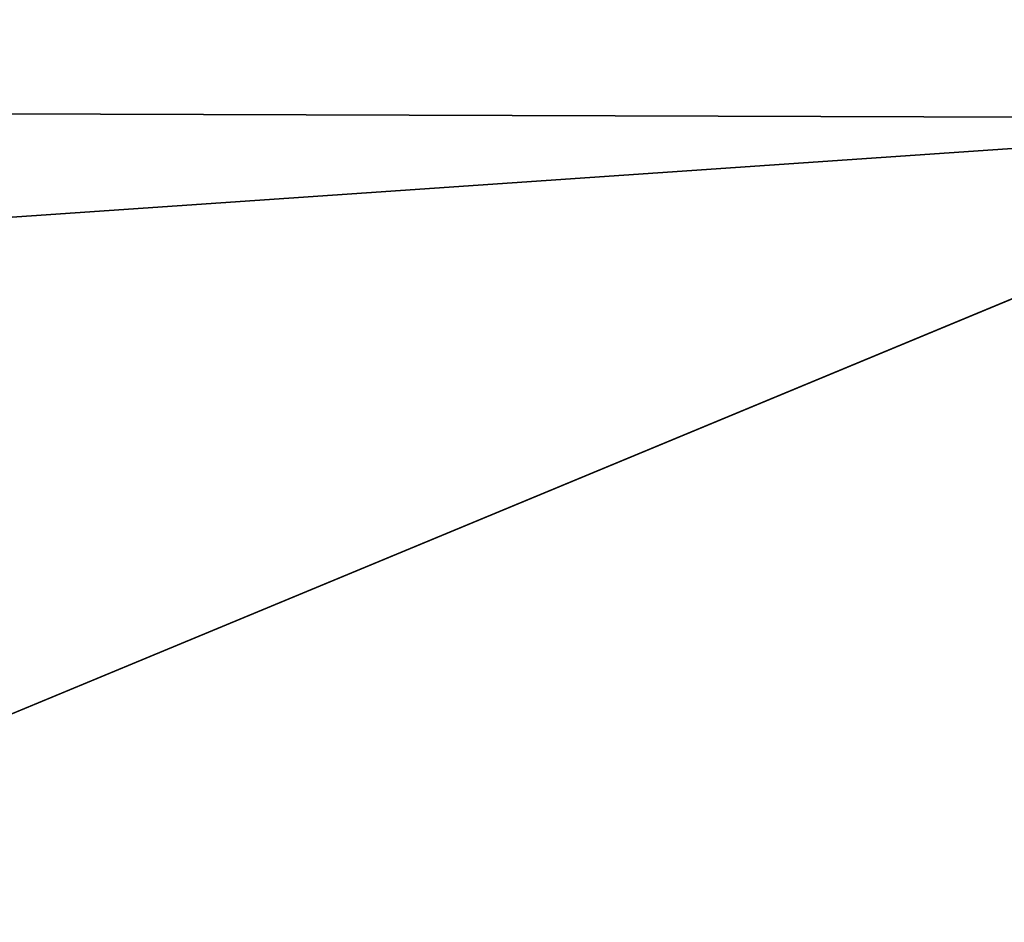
# Model space of a CAD drawing. Extents: x -5 to 2276, y 0 to 2500.
# Tile 234 of 256: x 865.691 to 866.579, y 501.181 to 501.995. Entities that reach past the tile are written whole.
import ezdxf

# ---------------------------------------------------------------- set-up
doc = ezdxf.new("R2010")
doc.units = 0
doc.header["$LTSCALE"] = 25.4
doc.layers.get('0').update_dxf_attribs({"linetype": 'CONTINUOUS'})
for name, color, linetype in [('IFCBUILDING', 32, 'CONTINUOUS'), ('IFCBUILDINGSTOREY', 34, 'CONTINUOUS'), ('IFCSITE', 32, 'CONTINUOUS'), ('IFCSLAB', 22, 'CONTINUOUS'), ('IFCWALL', 190, 'CONTINUOUS')]:
    doc.layers.add(name, color=color, linetype=linetype)

# ---------------------------------------------------------------- blocks, each defined once
blk = doc.blocks.new('GRUPUJ_1')
at = {"layer": 'IFCWALL'}
mesh = blk.add_polyface(dxfattribs=at)
corners = [(0, 0, 2300), (25, 25, 2300), (0, 2276.05, 2300), (175, 0, 2300), (25, 2251.05, 2300), (175, 25, 2300), (2500, 2151.05, 2300), (2475, 2251.05, 2300), (2475, 2151.05, 2300), (2500, 2276.05, 2300), (1245.07, 2251.05, 2300)]
mesh.append_faces([[corners[k] for k in face] for face in [(1, 3, 5), (6, 7, 8)]], dxfattribs={"vtx0": -1})
mesh.append_faces([[corners[k] for k in face] for face in [(0, 1, 2), (9, 7, 6)]], dxfattribs={"vtx0": -1, "vtx1": -1})
mesh.append_faces([[corners[k] for k in face] for face in [(1, 0, 3), (2, 1, 4), (4, 9, 2), (9, 4, 10), (9, 10, 7)]], dxfattribs={"vtx0": -1, "vtx2": -1})
mesh = blk.add_polyface(dxfattribs=at)
corners = [(2500, 0, 800), (175, 25, 800), (175, 0, 800), (2475, 25, 800), (2475, 2151.05, 800), (2500, 2151.05, 800)]
mesh.append_faces([[corners[k] for k in face] for face in [(0, 1, 2), (4, 0, 5)]], dxfattribs={"vtx0": -1})
mesh.append_faces([[corners[k] for k in face] for face in [(1, 0, 3), (3, 0, 4)]], dxfattribs={"vtx0": -1, "vtx1": -1})
blk = doc.blocks.new('GRUPUJ_7')
at = {"layer": 'IFCWALL'}
mesh = blk.add_polyface(dxfattribs=at)
corners = [(0, 0, 1500), (125, 100, 1500), (125, 2151.05, 1500), (150, 0, 1500), (150, 100, 1500), (2450, 2126.05, 1500), (2375, 2151.05, 1500), (2375, 2126.05, 1500), (0, 2226.05, 1500), (1220.07, 2226.05, 1500), (1220.07, 2151.05, 1500), (2450, 2226.05, 1500)]
mesh.append_faces([[corners[k] for k in face] for face in [(1, 3, 4), (5, 6, 7)]], dxfattribs={"vtx0": -1})
mesh.append_faces([[corners[k] for k in face] for face in [(8, 2, 9), (9, 6, 11), (11, 6, 5)]], dxfattribs={"vtx0": -1, "vtx1": -1})
mesh.append_faces([[corners[k] for k in face] for face in [(0, 1, 2), (1, 0, 3), (2, 8, 0), (9, 2, 10), (9, 10, 6)]], dxfattribs={"vtx0": -1, "vtx2": -1})
mesh = blk.add_polyface(dxfattribs=at)
corners = [(2450, 0), (150, 100), (150, 0), (2375, 100), (2375, 2126.05), (2450, 2126.05)]
mesh.append_faces([[corners[k] for k in face] for face in [(0, 1, 2), (4, 0, 5)]], dxfattribs={"vtx0": -1})
mesh.append_faces([[corners[k] for k in face] for face in [(1, 0, 3), (3, 0, 4)]], dxfattribs={"vtx0": -1, "vtx1": -1})
blk = doc.blocks.new('GRUPUJ_9')
at = {"layer": 'IFCWALL'}
mesh = blk.add_polyface(dxfattribs=at)
corners = [(0, 2051.05, 1500), (25, 2026.05, 1500), (1095.07, 2051.05, 1500), (0, 0, 1500), (25, 0, 1500), (2250, 2026.05, 1500), (2250, 2051.05, 1500)]
mesh.append_faces([[corners[k] for k in face] for face in [(1, 3, 4), (2, 5, 6)]], dxfattribs={"vtx0": -1})
mesh.append_faces([[corners[k] for k in face] for face in [(0, 1, 2)]], dxfattribs={"vtx0": -1, "vtx1": -1})
mesh.append_faces([[corners[k] for k in face] for face in [(1, 0, 3), (2, 1, 5)]], dxfattribs={"vtx0": -1, "vtx2": -1})
mesh = blk.add_polyface(dxfattribs=at)
corners = [(2250, 0), (25, 25), (25, 0), (2225, 25), (2225, 2026.05), (2250, 2026.05)]
mesh.append_faces([[corners[k] for k in face] for face in [(0, 1, 2), (4, 0, 5)]], dxfattribs={"vtx0": -1})
mesh.append_faces([[corners[k] for k in face] for face in [(1, 0, 3), (3, 0, 4)]], dxfattribs={"vtx0": -1, "vtx1": -1})
blk = doc.blocks.new('_CIANY')
at = {"layer": 'IFCWALL'}
for name, p in [('GRUPUJ_1', (0, 0)), ('GRUPUJ_7', (25, 25, 800)), ('GRUPUJ_9', (150, 125, 800))]:
    blk.add_blockref(name, p, dxfattribs=at)
mesh = blk.add_polyface(dxfattribs=at)
corners = [(0, 2276.05), (175, 2151.05), (175, 891.05), (1245.07, 2276.05), (175, 1251.05), (875, 2151.05), (1245.07, 2151.05), (1295.07, 2276.05), (1295.07, 2151.05), (2195.07, 2276.05), (1575, 2151.05), (2195.07, 2151.05), (2245.07, 2276.05), (2245.07, 2151.05), (2500, 2276.05), (2375, 2151.05), (2375, 651.05), (2375, 150), (0, 0), (175, 150), (2500, 0)]
mesh.append_faces([[corners[k] for k in face] for face in [(2, 1, 4)]], dxfattribs={"vtx0": -1})
mesh.append_faces([[corners[k] for k in face] for face in [(1, 3, 5), (5, 3, 6), (6, 7, 8), (8, 9, 10), (10, 9, 11), (11, 12, 13), (13, 14, 15), (15, 14, 16), (16, 14, 17), (18, 19, 20), (19, 0, 2), (20, 17, 14)]], dxfattribs={"vtx0": -1, "vtx1": -1})
mesh.append_faces([[corners[k] for k in face] for face in [(0, 1, 2)]], dxfattribs={"vtx0": -1, "vtx1": -1, "vtx2": -1})
mesh.append_faces([[corners[k] for k in face] for face in [(1, 0, 3), (6, 3, 7), (8, 7, 9), (11, 9, 12), (13, 12, 14), (19, 18, 0), (20, 19, 17)]], dxfattribs={"vtx0": -1, "vtx2": -1})
blk = doc.blocks.new('POD_OGA')
at = {"layer": 'IFCSLAB'}
mesh = blk.add_polyface(dxfattribs=at)
corners = [(1400, 2001.05), (1120.07, 1996.05), (1120.07, 2001.05), (0, 2001.05), (1400, 1101.05), (0, 1101.05), (1070.07, 1996.05), (1070.07, 2001.05)]
mesh.append_faces([[corners[k] for k in face] for face in [(0, 1, 2), (3, 4, 5), (6, 3, 7)]], dxfattribs={"vtx0": -1})
mesh.append_faces([[corners[k] for k in face] for face in [(4, 1, 0)]], dxfattribs={"vtx0": -1, "vtx1": -1})
mesh.append_faces([[corners[k] for k in face] for face in [(4, 3, 6)]], dxfattribs={"vtx0": -1, "vtx1": -1, "vtx2": -1})
mesh.append_faces([[corners[k] for k in face] for face in [(4, 6, 1)]], dxfattribs={"vtx0": -1, "vtx2": -1})
blk = doc.blocks.new('700-_MINIMALNA_D')
for points in [[(566.6513, 414.1267, 0), (570.8308, 404.1975, 0), (573.3384, 392.7132, 0), (574.1743, 379.674, 0), (574.1743, 379.674, 0), (573.3384, 366.5979, 0), (570.8308, 355.1014, 0), (566.6513, 345.1844, 0), (560.8001, 336.8471, 0), (553.5598, 330.2429, 0), (545.2133, 325.5257, 0), (535.7604, 322.6954, 0), (525.2011, 321.7519, 0), (514.3561, 322.7261, 0), (504.7342, 325.6486, 0), (496.3354, 330.5195, 0), (489.1596, 337.3388, 0), (483.416, 345.8298, 0), (479.3134, 355.716, 0), (476.8518, 366.9974, 0), (476.0313, 379.674, 0), (476.8764, 392.6733, 0), (479.4117, 404.136, 0), (483.6372, 414.0622, 0)], [(566.6513, 414.1267, 2), (570.8308, 404.1975, 2), (573.3384, 392.7132, 2), (574.1743, 379.674, 2), (574.1743, 379.674, 2), (573.3384, 366.5979, 2), (570.8308, 355.1014, 2), (566.6513, 345.1844, 2), (560.8001, 336.8471, 2), (553.5598, 330.2429, 2), (545.2133, 325.5257, 2), (535.7604, 322.6954, 2), (525.2011, 321.7519, 2), (514.3561, 322.7261, 2), (504.7342, 325.6486, 2), (496.3354, 330.5195, 2), (489.1596, 337.3388, 2), (483.416, 345.8298, 2), (479.3134, 355.716, 2), (476.8518, 366.9974, 2), (476.0313, 379.674, 2), (476.8764, 392.6733, 2), (479.4117, 404.136, 2), (483.6372, 414.0622, 2)], [(566.6513, 414.1267, 0), (570.8308, 404.1975, 0), (573.3384, 392.7132, 0), (574.1743, 379.674, 0), (574.1743, 379.674, 0), (573.3384, 366.5979, 0), (570.8308, 355.1014, 0), (566.6513, 345.1844, 0), (560.8001, 336.8471, 0), (553.5598, 330.2429, 0), (545.2133, 325.5257, 0), (535.7604, 322.6954, 0), (525.2011, 321.7519, 0), (514.3561, 322.7261, 0), (504.7342, 325.6486, 0), (496.3354, 330.5195, 0), (489.1596, 337.3388, 0), (483.416, 345.8298, 0), (479.3134, 355.716, 0), (476.8518, 366.9974, 0), (476.0313, 379.674, 0), (476.8764, 392.6733, 0), (479.4117, 404.136, 0), (483.6372, 414.0622, 0)], [(566.6513, 414.1267, 2), (570.8308, 404.1975, 2), (573.3384, 392.7132, 2), (574.1743, 379.674, 2), (574.1743, 379.674, 2), (573.3384, 366.5979, 2), (570.8308, 355.1014, 2), (566.6513, 345.1844, 2), (560.8001, 336.8471, 2), (553.5598, 330.2429, 2), (545.2133, 325.5257, 2), (535.7604, 322.6954, 2), (525.2011, 321.7519, 2), (514.3561, 322.7261, 2), (504.7342, 325.6486, 2), (496.3354, 330.5195, 2), (489.1596, 337.3388, 2), (483.416, 345.8298, 2), (479.3134, 355.716, 2), (476.8518, 366.9974, 2), (476.0313, 379.674, 2), (476.8764, 392.6733, 2), (479.4117, 404.136, 2), (483.6372, 414.0622, 2)], [(566.6513, 414.1267, 0), (570.8308, 404.1975, 0), (573.3384, 392.7132, 0), (574.1743, 379.674, 0), (574.1743, 379.674, 0), (573.3384, 366.5979, 0), (570.8308, 355.1014, 0), (566.6513, 345.1844, 0), (560.8001, 336.8471, 0), (553.5598, 330.2429, 0), (545.2133, 325.5257, 0), (535.7604, 322.6954, 0), (525.2011, 321.7519, 0), (514.3561, 322.7261, 0), (504.7342, 325.6486, 0), (496.3354, 330.5195, 0), (489.1596, 337.3388, 0), (483.416, 345.8298, 0), (479.3134, 355.716, 0), (476.8518, 366.9974, 0), (476.0313, 379.674, 0), (476.8764, 392.6733, 0), (479.4117, 404.136, 0), (483.6372, 414.0622, 0)], [(566.6513, 414.1267, 2), (570.8308, 404.1975, 2), (573.3384, 392.7132, 2), (574.1743, 379.674, 2), (574.1743, 379.674, 2), (573.3384, 366.5979, 2), (570.8308, 355.1014, 2), (566.6513, 345.1844, 2), (560.8001, 336.8471, 2), (553.5598, 330.2429, 2), (545.2133, 325.5257, 2), (535.7604, 322.6954, 2), (525.2011, 321.7519, 2), (514.3561, 322.7261, 2), (504.7342, 325.6486, 2), (496.3354, 330.5195, 2), (489.1596, 337.3388, 2), (483.416, 345.8298, 2), (479.3134, 355.716, 2), (476.8518, 366.9974, 2), (476.0313, 379.674, 2), (476.8764, 392.6733, 2), (479.4117, 404.136, 2), (483.6372, 414.0622, 2)], [(566.6513, 414.1267, 0), (570.8308, 404.1975, 0), (573.3384, 392.7132, 0), (574.1743, 379.674, 0), (574.1743, 379.674, 0), (573.3384, 366.5979, 0), (570.8308, 355.1014, 0), (566.6513, 345.1844, 0), (560.8001, 336.8471, 0), (553.5598, 330.2429, 0), (545.2133, 325.5257, 0), (535.7604, 322.6954, 0), (525.2011, 321.7519, 0), (514.3561, 322.7261, 0), (504.7342, 325.6486, 0), (496.3354, 330.5195, 0), (489.1596, 337.3388, 0), (483.416, 345.8298, 0), (479.3134, 355.716, 0), (476.8518, 366.9974, 0), (476.0313, 379.674, 0), (476.8764, 392.6733, 0), (479.4117, 404.136, 0), (483.6372, 414.0622, 0)], [(566.6513, 414.1267, 2), (570.8308, 404.1975, 2), (573.3384, 392.7132, 2), (574.1743, 379.674, 2), (574.1743, 379.674, 2), (573.3384, 366.5979, 2), (570.8308, 355.1014, 2), (566.6513, 345.1844, 2), (560.8001, 336.8471, 2), (553.5598, 330.2429, 2), (545.2133, 325.5257, 2), (535.7604, 322.6954, 2), (525.2011, 321.7519, 2), (514.3561, 322.7261, 2), (504.7342, 325.6486, 2), (496.3354, 330.5195, 2), (489.1596, 337.3388, 2), (483.416, 345.8298, 2), (479.3134, 355.716, 2), (476.8518, 366.9974, 2), (476.0313, 379.674, 2), (476.8764, 392.6733, 2), (479.4117, 404.136, 2), (483.6372, 414.0622, 2)], [(566.6513, 414.1267, 0), (570.8308, 404.1975, 0), (573.3384, 392.7132, 0), (574.1743, 379.674, 0), (574.1743, 379.674, 0), (573.3384, 366.5979, 0), (570.8308, 355.1014, 0), (566.6513, 345.1844, 0), (560.8001, 336.8471, 0), (553.5598, 330.2429, 0), (545.2133, 325.5257, 0), (535.7604, 322.6954, 0), (525.2011, 321.7519, 0), (514.3561, 322.7261, 0), (504.7342, 325.6486, 0), (496.3354, 330.5195, 0), (489.1596, 337.3388, 0), (483.416, 345.8298, 0), (479.3134, 355.716, 0), (476.8518, 366.9974, 0), (476.0313, 379.674, 0), (476.8764, 392.6733, 0), (479.4117, 404.136, 0), (483.6372, 414.0622, 0)], [(566.6513, 414.1267, 2), (570.8308, 404.1975, 2), (573.3384, 392.7132, 2), (574.1743, 379.674, 2), (574.1743, 379.674, 2), (573.3384, 366.5979, 2), (570.8308, 355.1014, 2), (566.6513, 345.1844, 2), (560.8001, 336.8471, 2), (553.5598, 330.2429, 2), (545.2133, 325.5257, 2), (535.7604, 322.6954, 2), (525.2011, 321.7519, 2), (514.3561, 322.7261, 2), (504.7342, 325.6486, 2), (496.3354, 330.5195, 2), (489.1596, 337.3388, 2), (483.416, 345.8298, 2), (479.3134, 355.716, 2), (476.8518, 366.9974, 2), (476.0313, 379.674, 2), (476.8764, 392.6733, 2), (479.4117, 404.136, 2), (483.6372, 414.0622, 2)], [(566.6513, 414.1267, 0), (570.8308, 404.1975, 0), (573.3384, 392.7132, 0), (574.1743, 379.674, 0), (574.1743, 379.674, 0), (573.3384, 366.5979, 0), (570.8308, 355.1014, 0), (566.6513, 345.1844, 0), (560.8001, 336.8471, 0), (553.5598, 330.2429, 0), (545.2133, 325.5257, 0), (535.7604, 322.6954, 0), (525.2011, 321.7519, 0), (514.3561, 322.7261, 0), (504.7342, 325.6486, 0), (496.3354, 330.5195, 0), (489.1596, 337.3388, 0), (483.416, 345.8298, 0), (479.3134, 355.716, 0), (476.8518, 366.9974, 0), (476.0313, 379.674, 0), (476.8764, 392.6733, 0), (479.4117, 404.136, 0), (483.6372, 414.0622, 0)], [(566.6513, 414.1267, 2), (570.8308, 404.1975, 2), (573.3384, 392.7132, 2), (574.1743, 379.674, 2), (574.1743, 379.674, 2), (573.3384, 366.5979, 2), (570.8308, 355.1014, 2), (566.6513, 345.1844, 2), (560.8001, 336.8471, 2), (553.5598, 330.2429, 2), (545.2133, 325.5257, 2), (535.7604, 322.6954, 2), (525.2011, 321.7519, 2), (514.3561, 322.7261, 2), (504.7342, 325.6486, 2), (496.3354, 330.5195, 2), (489.1596, 337.3388, 2), (483.416, 345.8298, 2), (479.3134, 355.716, 2), (476.8518, 366.9974, 2), (476.0313, 379.674, 2), (476.8764, 392.6733, 2), (479.4117, 404.136, 2), (483.6372, 414.0622, 2)], [(566.6513, 414.1267, 0), (570.8308, 404.1975, 0), (573.3384, 392.7132, 0), (574.1743, 379.674, 0), (574.1743, 379.674, 0), (573.3384, 366.5979, 0), (570.8308, 355.1014, 0), (566.6513, 345.1844, 0), (560.8001, 336.8471, 0), (553.5598, 330.2429, 0), (545.2133, 325.5257, 0), (535.7604, 322.6954, 0), (525.2011, 321.7519, 0), (514.3561, 322.7261, 0), (504.7342, 325.6486, 0), (496.3354, 330.5195, 0), (489.1596, 337.3388, 0), (483.416, 345.8298, 0), (479.3134, 355.716, 0), (476.8518, 366.9974, 0), (476.0313, 379.674, 0), (476.8764, 392.6733, 0), (479.4117, 404.136, 0), (483.6372, 414.0622, 0)], [(566.6513, 414.1267, 2), (570.8308, 404.1975, 2), (573.3384, 392.7132, 2), (574.1743, 379.674, 2), (574.1743, 379.674, 2), (573.3384, 366.5979, 2), (570.8308, 355.1014, 2), (566.6513, 345.1844, 2), (560.8001, 336.8471, 2), (553.5598, 330.2429, 2), (545.2133, 325.5257, 2), (535.7604, 322.6954, 2), (525.2011, 321.7519, 2), (514.3561, 322.7261, 2), (504.7342, 325.6486, 2), (496.3354, 330.5195, 2), (489.1596, 337.3388, 2), (483.416, 345.8298, 2), (479.3134, 355.716, 2), (476.8518, 366.9974, 2), (476.0313, 379.674, 2), (476.8764, 392.6733, 2), (479.4117, 404.136, 2), (483.6372, 414.0622, 2)], [(566.6513, 414.1267, 0), (570.8308, 404.1975, 0), (573.3384, 392.7132, 0), (574.1743, 379.674, 0), (574.1743, 379.674, 0), (573.3384, 366.5979, 0), (570.8308, 355.1014, 0), (566.6513, 345.1844, 0), (560.8001, 336.8471, 0), (553.5598, 330.2429, 0), (545.2133, 325.5257, 0), (535.7604, 322.6954, 0), (525.2011, 321.7519, 0), (514.3561, 322.7261, 0), (504.7342, 325.6486, 0), (496.3354, 330.5195, 0), (489.1596, 337.3388, 0), (483.416, 345.8298, 0), (479.3134, 355.716, 0), (476.8518, 366.9974, 0), (476.0313, 379.674, 0), (476.8764, 392.6733, 0), (479.4117, 404.136, 0), (483.6372, 414.0622, 0)], [(566.6513, 414.1267, 2), (570.8308, 404.1975, 2), (573.3384, 392.7132, 2), (574.1743, 379.674, 2), (574.1743, 379.674, 2), (573.3384, 366.5979, 2), (570.8308, 355.1014, 2), (566.6513, 345.1844, 2), (560.8001, 336.8471, 2), (553.5598, 330.2429, 2), (545.2133, 325.5257, 2), (535.7604, 322.6954, 2), (525.2011, 321.7519, 2), (514.3561, 322.7261, 2), (504.7342, 325.6486, 2), (496.3354, 330.5195, 2), (489.1596, 337.3388, 2), (483.416, 345.8298, 2), (479.3134, 355.716, 2), (476.8518, 366.9974, 2), (476.0313, 379.674, 2), (476.8764, 392.6733, 2), (479.4117, 404.136, 2), (483.6372, 414.0622, 2)], [(566.6513, 414.1267, 0), (570.8308, 404.1975, 0), (573.3384, 392.7132, 0), (574.1743, 379.674, 0), (574.1743, 379.674, 0), (573.3384, 366.5979, 0), (570.8308, 355.1014, 0), (566.6513, 345.1844, 0), (560.8001, 336.8471, 0), (553.5598, 330.2429, 0), (545.2133, 325.5257, 0), (535.7604, 322.6954, 0), (525.2011, 321.7519, 0), (514.3561, 322.7261, 0), (504.7342, 325.6486, 0), (496.3354, 330.5195, 0), (489.1596, 337.3388, 0), (483.416, 345.8298, 0), (479.3134, 355.716, 0), (476.8518, 366.9974, 0), (476.0313, 379.674, 0), (476.8764, 392.6733, 0), (479.4117, 404.136, 0), (483.6372, 414.0622, 0)], [(566.6513, 414.1267, 2), (570.8308, 404.1975, 2), (573.3384, 392.7132, 2), (574.1743, 379.674, 2), (574.1743, 379.674, 2), (573.3384, 366.5979, 2), (570.8308, 355.1014, 2), (566.6513, 345.1844, 2), (560.8001, 336.8471, 2), (553.5598, 330.2429, 2), (545.2133, 325.5257, 2), (535.7604, 322.6954, 2), (525.2011, 321.7519, 2), (514.3561, 322.7261, 2), (504.7342, 325.6486, 2), (496.3354, 330.5195, 2), (489.1596, 337.3388, 2), (483.416, 345.8298, 2), (479.3134, 355.716, 2), (476.8518, 366.9974, 2), (476.0313, 379.674, 2), (476.8764, 392.6733, 2), (479.4117, 404.136, 2), (483.6372, 414.0622, 2)], [(566.6513, 414.1267, 0), (570.8308, 404.1975, 0), (573.3384, 392.7132, 0), (574.1743, 379.674, 0), (574.1743, 379.674, 0), (573.3384, 366.5979, 0), (570.8308, 355.1014, 0), (566.6513, 345.1844, 0), (560.8001, 336.8471, 0), (553.5598, 330.2429, 0), (545.2133, 325.5257, 0), (535.7604, 322.6954, 0), (525.2011, 321.7519, 0), (514.3561, 322.7261, 0), (504.7342, 325.6486, 0), (496.3354, 330.5195, 0), (489.1596, 337.3388, 0), (483.416, 345.8298, 0), (479.3134, 355.716, 0), (476.8518, 366.9974, 0), (476.0313, 379.674, 0), (476.8764, 392.6733, 0), (479.4117, 404.136, 0), (483.6372, 414.0622, 0)], [(566.6513, 414.1267, 2), (570.8308, 404.1975, 2), (573.3384, 392.7132, 2), (574.1743, 379.674, 2), (574.1743, 379.674, 2), (573.3384, 366.5979, 2), (570.8308, 355.1014, 2), (566.6513, 345.1844, 2), (560.8001, 336.8471, 2), (553.5598, 330.2429, 2), (545.2133, 325.5257, 2), (535.7604, 322.6954, 2), (525.2011, 321.7519, 2), (514.3561, 322.7261, 2), (504.7342, 325.6486, 2), (496.3354, 330.5195, 2), (489.1596, 337.3388, 2), (483.416, 345.8298, 2), (479.3134, 355.716, 2), (476.8518, 366.9974, 2), (476.0313, 379.674, 2), (476.8764, 392.6733, 2), (479.4117, 404.136, 2), (483.6372, 414.0622, 2)], [(566.6513, 414.1267, 0), (570.8308, 404.1975, 0), (573.3384, 392.7132, 0), (574.1743, 379.674, 0), (574.1743, 379.674, 0), (573.3384, 366.5979, 0), (570.8308, 355.1014, 0), (566.6513, 345.1844, 0), (560.8001, 336.8471, 0), (553.5598, 330.2429, 0), (545.2133, 325.5257, 0), (535.7604, 322.6954, 0), (525.2011, 321.7519, 0), (514.3561, 322.7261, 0), (504.7342, 325.6486, 0), (496.3354, 330.5195, 0), (489.1596, 337.3388, 0), (483.416, 345.8298, 0), (479.3134, 355.716, 0), (476.8518, 366.9974, 0), (476.0313, 379.674, 0), (476.8764, 392.6733, 0), (479.4117, 404.136, 0), (483.6372, 414.0622, 0)], [(566.6513, 414.1267, 2), (570.8308, 404.1975, 2), (573.3384, 392.7132, 2), (574.1743, 379.674, 2), (574.1743, 379.674, 2), (573.3384, 366.5979, 2), (570.8308, 355.1014, 2), (566.6513, 345.1844, 2), (560.8001, 336.8471, 2), (553.5598, 330.2429, 2), (545.2133, 325.5257, 2), (535.7604, 322.6954, 2), (525.2011, 321.7519, 2), (514.3561, 322.7261, 2), (504.7342, 325.6486, 2), (496.3354, 330.5195, 2), (489.1596, 337.3388, 2), (483.416, 345.8298, 2), (479.3134, 355.716, 2), (476.8518, 366.9974, 2), (476.0313, 379.674, 2), (476.8764, 392.6733, 2), (479.4117, 404.136, 2), (483.6372, 414.0622, 2)], [(566.6513, 414.1267, 0), (570.8308, 404.1975, 0), (573.3384, 392.7132, 0), (574.1743, 379.674, 0), (574.1743, 379.674, 0), (573.3384, 366.5979, 0), (570.8308, 355.1014, 0), (566.6513, 345.1844, 0), (560.8001, 336.8471, 0), (553.5598, 330.2429, 0), (545.2133, 325.5257, 0), (535.7604, 322.6954, 0), (525.2011, 321.7519, 0), (514.3561, 322.7261, 0), (504.7342, 325.6486, 0), (496.3354, 330.5195, 0), (489.1596, 337.3388, 0), (483.416, 345.8298, 0), (479.3134, 355.716, 0), (476.8518, 366.9974, 0), (476.0313, 379.674, 0), (476.8764, 392.6733, 0), (479.4117, 404.136, 0), (483.6372, 414.0622, 0)], [(566.6513, 414.1267, 2), (570.8308, 404.1975, 2), (573.3384, 392.7132, 2), (574.1743, 379.674, 2), (574.1743, 379.674, 2), (573.3384, 366.5979, 2), (570.8308, 355.1014, 2), (566.6513, 345.1844, 2), (560.8001, 336.8471, 2), (553.5598, 330.2429, 2), (545.2133, 325.5257, 2), (535.7604, 322.6954, 2), (525.2011, 321.7519, 2), (514.3561, 322.7261, 2), (504.7342, 325.6486, 2), (496.3354, 330.5195, 2), (489.1596, 337.3388, 2), (483.416, 345.8298, 2), (479.3134, 355.716, 2), (476.8518, 366.9974, 2), (476.0313, 379.674, 2), (476.8764, 392.6733, 2), (479.4117, 404.136, 2), (483.6372, 414.0622, 2)], [(566.6513, 414.1267, 0), (570.8308, 404.1975, 0), (573.3384, 392.7132, 0), (574.1743, 379.674, 0), (574.1743, 379.674, 0), (573.3384, 366.5979, 0), (570.8308, 355.1014, 0), (566.6513, 345.1844, 0), (560.8001, 336.8471, 0), (553.5598, 330.2429, 0), (545.2133, 325.5257, 0), (535.7604, 322.6954, 0), (525.2011, 321.7519, 0), (514.3561, 322.7261, 0), (504.7342, 325.6486, 0), (496.3354, 330.5195, 0), (489.1596, 337.3388, 0), (483.416, 345.8298, 0), (479.3134, 355.716, 0), (476.8518, 366.9974, 0), (476.0313, 379.674, 0), (476.8764, 392.6733, 0), (479.4117, 404.136, 0), (483.6372, 414.0622, 0)], [(566.6513, 414.1267, 2), (570.8308, 404.1975, 2), (573.3384, 392.7132, 2), (574.1743, 379.674, 2), (574.1743, 379.674, 2), (573.3384, 366.5979, 2), (570.8308, 355.1014, 2), (566.6513, 345.1844, 2), (560.8001, 336.8471, 2), (553.5598, 330.2429, 2), (545.2133, 325.5257, 2), (535.7604, 322.6954, 2), (525.2011, 321.7519, 2), (514.3561, 322.7261, 2), (504.7342, 325.6486, 2), (496.3354, 330.5195, 2), (489.1596, 337.3388, 2), (483.416, 345.8298, 2), (479.3134, 355.716, 2), (476.8518, 366.9974, 2), (476.0313, 379.674, 2), (476.8764, 392.6733, 2), (479.4117, 404.136, 2), (483.6372, 414.0622, 2)], [(566.6513, 414.1267, 0), (570.8308, 404.1975, 0), (573.3384, 392.7132, 0), (574.1743, 379.674, 0), (574.1743, 379.674, 0), (573.3384, 366.5979, 0), (570.8308, 355.1014, 0), (566.6513, 345.1844, 0), (560.8001, 336.8471, 0), (553.5598, 330.2429, 0), (545.2133, 325.5257, 0), (535.7604, 322.6954, 0), (525.2011, 321.7519, 0), (514.3561, 322.7261, 0), (504.7342, 325.6486, 0), (496.3354, 330.5195, 0), (489.1596, 337.3388, 0), (483.416, 345.8298, 0), (479.3134, 355.716, 0), (476.8518, 366.9974, 0), (476.0313, 379.674, 0), (476.8764, 392.6733, 0), (479.4117, 404.136, 0), (483.6372, 414.0622, 0)], [(566.6513, 414.1267, 2), (570.8308, 404.1975, 2), (573.3384, 392.7132, 2), (574.1743, 379.674, 2), (574.1743, 379.674, 2), (573.3384, 366.5979, 2), (570.8308, 355.1014, 2), (566.6513, 345.1844, 2), (560.8001, 336.8471, 2), (553.5598, 330.2429, 2), (545.2133, 325.5257, 2), (535.7604, 322.6954, 2), (525.2011, 321.7519, 2), (514.3561, 322.7261, 2), (504.7342, 325.6486, 2), (496.3354, 330.5195, 2), (489.1596, 337.3388, 2), (483.416, 345.8298, 2), (479.3134, 355.716, 2), (476.8518, 366.9974, 2), (476.0313, 379.674, 2), (476.8764, 392.6733, 2), (479.4117, 404.136, 2), (483.6372, 414.0622, 2)], [(566.6513, 414.1267, 0), (570.8308, 404.1975, 0), (573.3384, 392.7132, 0), (574.1743, 379.674, 0), (574.1743, 379.674, 0), (573.3384, 366.5979, 0), (570.8308, 355.1014, 0), (566.6513, 345.1844, 0), (560.8001, 336.8471, 0), (553.5598, 330.2429, 0), (545.2133, 325.5257, 0), (535.7604, 322.6954, 0), (525.2011, 321.7519, 0), (514.3561, 322.7261, 0), (504.7342, 325.6486, 0), (496.3354, 330.5195, 0), (489.1596, 337.3388, 0), (483.416, 345.8298, 0), (479.3134, 355.716, 0), (476.8518, 366.9974, 0), (476.0313, 379.674, 0), (476.8764, 392.6733, 0), (479.4117, 404.136, 0), (483.6372, 414.0622, 0)], [(566.6513, 414.1267, 2), (570.8308, 404.1975, 2), (573.3384, 392.7132, 2), (574.1743, 379.674, 2), (574.1743, 379.674, 2), (573.3384, 366.5979, 2), (570.8308, 355.1014, 2), (566.6513, 345.1844, 2), (560.8001, 336.8471, 2), (553.5598, 330.2429, 2), (545.2133, 325.5257, 2), (535.7604, 322.6954, 2), (525.2011, 321.7519, 2), (514.3561, 322.7261, 2), (504.7342, 325.6486, 2), (496.3354, 330.5195, 2), (489.1596, 337.3388, 2), (483.416, 345.8298, 2), (479.3134, 355.716, 2), (476.8518, 366.9974, 2), (476.0313, 379.674, 2), (476.8764, 392.6733, 2), (479.4117, 404.136, 2), (483.6372, 414.0622, 2)], [(566.6513, 414.1267, 0), (570.8308, 404.1975, 0), (573.3384, 392.7132, 0), (574.1743, 379.674, 0), (574.1743, 379.674, 0), (573.3384, 366.5979, 0), (570.8308, 355.1014, 0), (566.6513, 345.1844, 0), (560.8001, 336.8471, 0), (553.5598, 330.2429, 0), (545.2133, 325.5257, 0), (535.7604, 322.6954, 0), (525.2011, 321.7519, 0), (514.3561, 322.7261, 0), (504.7342, 325.6486, 0), (496.3354, 330.5195, 0), (489.1596, 337.3388, 0), (483.416, 345.8298, 0), (479.3134, 355.716, 0), (476.8518, 366.9974, 0), (476.0313, 379.674, 0), (476.8764, 392.6733, 0), (479.4117, 404.136, 0), (483.6372, 414.0622, 0)], [(566.6513, 414.1267, 2), (570.8308, 404.1975, 2), (573.3384, 392.7132, 2), (574.1743, 379.674, 2), (574.1743, 379.674, 2), (573.3384, 366.5979, 2), (570.8308, 355.1014, 2), (566.6513, 345.1844, 2), (560.8001, 336.8471, 2), (553.5598, 330.2429, 2), (545.2133, 325.5257, 2), (535.7604, 322.6954, 2), (525.2011, 321.7519, 2), (514.3561, 322.7261, 2), (504.7342, 325.6486, 2), (496.3354, 330.5195, 2), (489.1596, 337.3388, 2), (483.416, 345.8298, 2), (479.3134, 355.716, 2), (476.8518, 366.9974, 2), (476.0313, 379.674, 2), (476.8764, 392.6733, 2), (479.4117, 404.136, 2), (483.6372, 414.0622, 2)], [(566.6513, 414.1267, 0), (570.8308, 404.1975, 0), (573.3384, 392.7132, 0), (574.1743, 379.674, 0), (574.1743, 379.674, 0), (573.3384, 366.5979, 0), (570.8308, 355.1014, 0), (566.6513, 345.1844, 0), (560.8001, 336.8471, 0), (553.5598, 330.2429, 0), (545.2133, 325.5257, 0), (535.7604, 322.6954, 0), (525.2011, 321.7519, 0), (514.3561, 322.7261, 0), (504.7342, 325.6486, 0), (496.3354, 330.5195, 0), (489.1596, 337.3388, 0), (483.416, 345.8298, 0), (479.3134, 355.716, 0), (476.8518, 366.9974, 0), (476.0313, 379.674, 0), (476.8764, 392.6733, 0), (479.4117, 404.136, 0), (483.6372, 414.0622, 0)], [(566.6513, 414.1267, 2), (570.8308, 404.1975, 2), (573.3384, 392.7132, 2), (574.1743, 379.674, 2), (574.1743, 379.674, 2), (573.3384, 366.5979, 2), (570.8308, 355.1014, 2), (566.6513, 345.1844, 2), (560.8001, 336.8471, 2), (553.5598, 330.2429, 2), (545.2133, 325.5257, 2), (535.7604, 322.6954, 2), (525.2011, 321.7519, 2), (514.3561, 322.7261, 2), (504.7342, 325.6486, 2), (496.3354, 330.5195, 2), (489.1596, 337.3388, 2), (483.416, 345.8298, 2), (479.3134, 355.716, 2), (476.8518, 366.9974, 2), (476.0313, 379.674, 2), (476.8764, 392.6733, 2), (479.4117, 404.136, 2), (483.6372, 414.0622, 2)], [(566.6513, 414.1267, 0), (570.8308, 404.1975, 0), (573.3384, 392.7132, 0), (574.1743, 379.674, 0), (574.1743, 379.674, 0), (573.3384, 366.5979, 0), (570.8308, 355.1014, 0), (566.6513, 345.1844, 0), (560.8001, 336.8471, 0), (553.5598, 330.2429, 0), (545.2133, 325.5257, 0), (535.7604, 322.6954, 0), (525.2011, 321.7519, 0), (514.3561, 322.7261, 0), (504.7342, 325.6486, 0), (496.3354, 330.5195, 0), (489.1596, 337.3388, 0), (483.416, 345.8298, 0), (479.3134, 355.716, 0), (476.8518, 366.9974, 0), (476.0313, 379.674, 0), (476.8764, 392.6733, 0), (479.4117, 404.136, 0), (483.6372, 414.0622, 0)], [(566.6513, 414.1267, 2), (570.8308, 404.1975, 2), (573.3384, 392.7132, 2), (574.1743, 379.674, 2), (574.1743, 379.674, 2), (573.3384, 366.5979, 2), (570.8308, 355.1014, 2), (566.6513, 345.1844, 2), (560.8001, 336.8471, 2), (553.5598, 330.2429, 2), (545.2133, 325.5257, 2), (535.7604, 322.6954, 2), (525.2011, 321.7519, 2), (514.3561, 322.7261, 2), (504.7342, 325.6486, 2), (496.3354, 330.5195, 2), (489.1596, 337.3388, 2), (483.416, 345.8298, 2), (479.3134, 355.716, 2), (476.8518, 366.9974, 2), (476.0313, 379.674, 2), (476.8764, 392.6733, 2), (479.4117, 404.136, 2), (483.6372, 414.0622, 2)], [(566.6513, 414.1267, 0), (570.8308, 404.1975, 0), (573.3384, 392.7132, 0), (574.1743, 379.674, 0), (574.1743, 379.674, 0), (573.3384, 366.5979, 0), (570.8308, 355.1014, 0), (566.6513, 345.1844, 0), (560.8001, 336.8471, 0), (553.5598, 330.2429, 0), (545.2133, 325.5257, 0), (535.7604, 322.6954, 0), (525.2011, 321.7519, 0), (514.3561, 322.7261, 0), (504.7342, 325.6486, 0), (496.3354, 330.5195, 0), (489.1596, 337.3388, 0), (483.416, 345.8298, 0), (479.3134, 355.716, 0), (476.8518, 366.9974, 0), (476.0313, 379.674, 0), (476.8764, 392.6733, 0), (479.4117, 404.136, 0), (483.6372, 414.0622, 0)], [(566.6513, 414.1267, 2), (570.8308, 404.1975, 2), (573.3384, 392.7132, 2), (574.1743, 379.674, 2), (574.1743, 379.674, 2), (573.3384, 366.5979, 2), (570.8308, 355.1014, 2), (566.6513, 345.1844, 2), (560.8001, 336.8471, 2), (553.5598, 330.2429, 2), (545.2133, 325.5257, 2), (535.7604, 322.6954, 2), (525.2011, 321.7519, 2), (514.3561, 322.7261, 2), (504.7342, 325.6486, 2), (496.3354, 330.5195, 2), (489.1596, 337.3388, 2), (483.416, 345.8298, 2), (479.3134, 355.716, 2), (476.8518, 366.9974, 2), (476.0313, 379.674, 2), (476.8764, 392.6733, 2), (479.4117, 404.136, 2), (483.6372, 414.0622, 2)], [(566.6513, 414.1267, 0), (570.8308, 404.1975, 0), (573.3384, 392.7132, 0), (574.1743, 379.674, 0), (574.1743, 379.674, 0), (573.3384, 366.5979, 0), (570.8308, 355.1014, 0), (566.6513, 345.1844, 0), (560.8001, 336.8471, 0), (553.5598, 330.2429, 0), (545.2133, 325.5257, 0), (535.7604, 322.6954, 0), (525.2011, 321.7519, 0), (514.3561, 322.7261, 0), (504.7342, 325.6486, 0), (496.3354, 330.5195, 0), (489.1596, 337.3388, 0), (483.416, 345.8298, 0), (479.3134, 355.716, 0), (476.8518, 366.9974, 0), (476.0313, 379.674, 0), (476.8764, 392.6733, 0), (479.4117, 404.136, 0), (483.6372, 414.0622, 0)], [(566.6513, 414.1267, 2), (570.8308, 404.1975, 2), (573.3384, 392.7132, 2), (574.1743, 379.674, 2), (574.1743, 379.674, 2), (573.3384, 366.5979, 2), (570.8308, 355.1014, 2), (566.6513, 345.1844, 2), (560.8001, 336.8471, 2), (553.5598, 330.2429, 2), (545.2133, 325.5257, 2), (535.7604, 322.6954, 2), (525.2011, 321.7519, 2), (514.3561, 322.7261, 2), (504.7342, 325.6486, 2), (496.3354, 330.5195, 2), (489.1596, 337.3388, 2), (483.416, 345.8298, 2), (479.3134, 355.716, 2), (476.8518, 366.9974, 2), (476.0313, 379.674, 2), (476.8764, 392.6733, 2), (479.4117, 404.136, 2), (483.6372, 414.0622, 2)], [(566.6513, 414.1267, 0), (570.8308, 404.1975, 0), (573.3384, 392.7132, 0), (574.1743, 379.674, 0), (574.1743, 379.674, 0), (573.3384, 366.5979, 0), (570.8308, 355.1014, 0), (566.6513, 345.1844, 0), (560.8001, 336.8471, 0), (553.5598, 330.2429, 0), (545.2133, 325.5257, 0), (535.7604, 322.6954, 0), (525.2011, 321.7519, 0), (514.3561, 322.7261, 0), (504.7342, 325.6486, 0), (496.3354, 330.5195, 0), (489.1596, 337.3388, 0), (483.416, 345.8298, 0), (479.3134, 355.716, 0), (476.8518, 366.9974, 0), (476.0313, 379.674, 0), (476.8764, 392.6733, 0), (479.4117, 404.136, 0), (483.6372, 414.0622, 0)], [(566.6513, 414.1267, 2), (570.8308, 404.1975, 2), (573.3384, 392.7132, 2), (574.1743, 379.674, 2), (574.1743, 379.674, 2), (573.3384, 366.5979, 2), (570.8308, 355.1014, 2), (566.6513, 345.1844, 2), (560.8001, 336.8471, 2), (553.5598, 330.2429, 2), (545.2133, 325.5257, 2), (535.7604, 322.6954, 2), (525.2011, 321.7519, 2), (514.3561, 322.7261, 2), (504.7342, 325.6486, 2), (496.3354, 330.5195, 2), (489.1596, 337.3388, 2), (483.416, 345.8298, 2), (479.3134, 355.716, 2), (476.8518, 366.9974, 2), (476.0313, 379.674, 2), (476.8764, 392.6733, 2), (479.4117, 404.136, 2), (483.6372, 414.0622, 2)], [(566.6513, 414.1267, 0), (570.8308, 404.1975, 0), (573.3384, 392.7132, 0), (574.1743, 379.674, 0), (574.1743, 379.674, 0), (573.3384, 366.5979, 0), (570.8308, 355.1014, 0), (566.6513, 345.1844, 0), (560.8001, 336.8471, 0), (553.5598, 330.2429, 0), (545.2133, 325.5257, 0), (535.7604, 322.6954, 0), (525.2011, 321.7519, 0), (514.3561, 322.7261, 0), (504.7342, 325.6486, 0), (496.3354, 330.5195, 0), (489.1596, 337.3388, 0), (483.416, 345.8298, 0), (479.3134, 355.716, 0), (476.8518, 366.9974, 0), (476.0313, 379.674, 0), (476.8764, 392.6733, 0), (479.4117, 404.136, 0), (483.6372, 414.0622, 0)], [(566.6513, 414.1267, 2), (570.8308, 404.1975, 2), (573.3384, 392.7132, 2), (574.1743, 379.674, 2), (574.1743, 379.674, 2), (573.3384, 366.5979, 2), (570.8308, 355.1014, 2), (566.6513, 345.1844, 2), (560.8001, 336.8471, 2), (553.5598, 330.2429, 2), (545.2133, 325.5257, 2), (535.7604, 322.6954, 2), (525.2011, 321.7519, 2), (514.3561, 322.7261, 2), (504.7342, 325.6486, 2), (496.3354, 330.5195, 2), (489.1596, 337.3388, 2), (483.416, 345.8298, 2), (479.3134, 355.716, 2), (476.8518, 366.9974, 2), (476.0313, 379.674, 2), (476.8764, 392.6733, 2), (479.4117, 404.136, 2), (483.6372, 414.0622, 2)], [(566.6513, 414.1267, 0), (570.8308, 404.1975, 0), (573.3384, 392.7132, 0), (574.1743, 379.674, 0), (574.1743, 379.674, 0), (573.3384, 366.5979, 0), (570.8308, 355.1014, 0), (566.6513, 345.1844, 0), (560.8001, 336.8471, 0), (553.5598, 330.2429, 0), (545.2133, 325.5257, 0), (535.7604, 322.6954, 0), (525.2011, 321.7519, 0), (514.3561, 322.7261, 0), (504.7342, 325.6486, 0), (496.3354, 330.5195, 0), (489.1596, 337.3388, 0), (483.416, 345.8298, 0), (479.3134, 355.716, 0), (476.8518, 366.9974, 0), (476.0313, 379.674, 0), (476.8764, 392.6733, 0), (479.4117, 404.136, 0), (483.6372, 414.0622, 0)], [(566.6513, 414.1267, 2), (570.8308, 404.1975, 2), (573.3384, 392.7132, 2), (574.1743, 379.674, 2), (574.1743, 379.674, 2), (573.3384, 366.5979, 2), (570.8308, 355.1014, 2), (566.6513, 345.1844, 2), (560.8001, 336.8471, 2), (553.5598, 330.2429, 2), (545.2133, 325.5257, 2), (535.7604, 322.6954, 2), (525.2011, 321.7519, 2), (514.3561, 322.7261, 2), (504.7342, 325.6486, 2), (496.3354, 330.5195, 2), (489.1596, 337.3388, 2), (483.416, 345.8298, 2), (479.3134, 355.716, 2), (476.8518, 366.9974, 2), (476.0313, 379.674, 2), (476.8764, 392.6733, 2), (479.4117, 404.136, 2), (483.6372, 414.0622, 2)], [(566.6513, 414.1267, 0), (570.8308, 404.1975, 0), (573.3384, 392.7132, 0), (574.1743, 379.674, 0), (574.1743, 379.674, 0), (573.3384, 366.5979, 0), (570.8308, 355.1014, 0), (566.6513, 345.1844, 0), (560.8001, 336.8471, 0), (553.5598, 330.2429, 0), (545.2133, 325.5257, 0), (535.7604, 322.6954, 0), (525.2011, 321.7519, 0), (514.3561, 322.7261, 0), (504.7342, 325.6486, 0), (496.3354, 330.5195, 0), (489.1596, 337.3388, 0), (483.416, 345.8298, 0), (479.3134, 355.716, 0), (476.8518, 366.9974, 0), (476.0313, 379.674, 0), (476.8764, 392.6733, 0), (479.4117, 404.136, 0), (483.6372, 414.0622, 0)], [(566.6513, 414.1267, 2), (570.8308, 404.1975, 2), (573.3384, 392.7132, 2), (574.1743, 379.674, 2), (574.1743, 379.674, 2), (573.3384, 366.5979, 2), (570.8308, 355.1014, 2), (566.6513, 345.1844, 2), (560.8001, 336.8471, 2), (553.5598, 330.2429, 2), (545.2133, 325.5257, 2), (535.7604, 322.6954, 2), (525.2011, 321.7519, 2), (514.3561, 322.7261, 2), (504.7342, 325.6486, 2), (496.3354, 330.5195, 2), (489.1596, 337.3388, 2), (483.416, 345.8298, 2), (479.3134, 355.716, 2), (476.8518, 366.9974, 2), (476.0313, 379.674, 2), (476.8764, 392.6733, 2), (479.4117, 404.136, 2), (483.6372, 414.0622, 2)], [(566.6513, 414.1267, 0), (570.8308, 404.1975, 0), (573.3384, 392.7132, 0), (574.1743, 379.674, 0), (574.1743, 379.674, 0), (573.3384, 366.5979, 0), (570.8308, 355.1014, 0), (566.6513, 345.1844, 0), (560.8001, 336.8471, 0), (553.5598, 330.2429, 0), (545.2133, 325.5257, 0), (535.7604, 322.6954, 0), (525.2011, 321.7519, 0), (514.3561, 322.7261, 0), (504.7342, 325.6486, 0), (496.3354, 330.5195, 0), (489.1596, 337.3388, 0), (483.416, 345.8298, 0), (479.3134, 355.716, 0), (476.8518, 366.9974, 0), (476.0313, 379.674, 0), (476.8764, 392.6733, 0), (479.4117, 404.136, 0), (483.6372, 414.0622, 0)], [(566.6513, 414.1267, 2), (570.8308, 404.1975, 2), (573.3384, 392.7132, 2), (574.1743, 379.674, 2), (574.1743, 379.674, 2), (573.3384, 366.5979, 2), (570.8308, 355.1014, 2), (566.6513, 345.1844, 2), (560.8001, 336.8471, 2), (553.5598, 330.2429, 2), (545.2133, 325.5257, 2), (535.7604, 322.6954, 2), (525.2011, 321.7519, 2), (514.3561, 322.7261, 2), (504.7342, 325.6486, 2), (496.3354, 330.5195, 2), (489.1596, 337.3388, 2), (483.416, 345.8298, 2), (479.3134, 355.716, 2), (476.8518, 366.9974, 2), (476.0313, 379.674, 2), (476.8764, 392.6733, 2), (479.4117, 404.136, 2), (483.6372, 414.0622, 2)], [(566.6513, 414.1267, 0), (570.8308, 404.1975, 0), (573.3384, 392.7132, 0), (574.1743, 379.674, 0), (574.1743, 379.674, 0), (573.3384, 366.5979, 0), (570.8308, 355.1014, 0), (566.6513, 345.1844, 0), (560.8001, 336.8471, 0), (553.5598, 330.2429, 0), (545.2133, 325.5257, 0), (535.7604, 322.6954, 0), (525.2011, 321.7519, 0), (514.3561, 322.7261, 0), (504.7342, 325.6486, 0), (496.3354, 330.5195, 0), (489.1596, 337.3388, 0), (483.416, 345.8298, 0), (479.3134, 355.716, 0), (476.8518, 366.9974, 0), (476.0313, 379.674, 0), (476.8764, 392.6733, 0), (479.4117, 404.136, 0), (483.6372, 414.0622, 0)]]:
    blk.add_polyline3d(points)
mesh = blk.add_polyface()
corners = [(496.8516, 429.1204), (495.1092, 379.674), (489.553, 422.4518), (497.0637, 398.2725), (505.2259, 433.8838), (499.5068, 405.5158), (502.9272, 411.3886), (507.2511, 415.9276), (514.6757, 436.7418), (512.4047, 419.1697), (518.388, 421.115), (525.2011, 437.6944), (525.2011, 421.7634), (535.7604, 436.7448), (531.9681, 421.115), (537.9115, 419.1697), (545.2133, 433.8961), (543.0314, 415.9276), (547.3276, 411.3886), (553.5598, 429.1481), (550.7264, 405.5158), (553.1542, 398.2725), (555.0964, 379.674), (560.8001, 422.5009), (476.8764, 392.6733), (476.8518, 366.9974), (476.0313, 379.674), (479.3134, 355.716), (479.4117, 404.136), (483.416, 345.8298), (483.6372, 414.0622), (489.1596, 337.3388), (496.3354, 330.5195), (497.0637, 361.518), (504.7342, 325.6486), (499.5068, 354.3116), (502.9272, 348.3528), (507.2511, 343.6847), (514.3561, 322.7261), (512.4047, 340.3504), (518.388, 338.3498), (525.2011, 321.7519), (525.2011, 337.6829), (531.9282, 338.3375), (535.7604, 322.6954), (537.8501, 340.3012), (545.2133, 325.5257), (542.9668, 343.5741), (547.2784, 348.1561), (553.5598, 330.2429), (550.6988, 354.0534), (553.1419, 361.2722), (560.8001, 336.8471), (566.6513, 414.1267), (566.6513, 345.1844), (570.8308, 404.1975), (570.8308, 355.1014), (573.3384, 392.7132), (573.3384, 366.5979), (574.1743, 379.674)]
mesh.append_faces([[corners[k] for k in face] for face in [(24, 25, 26), (58, 57, 59)]], dxfattribs={"vtx0": -1})
mesh.append_faces([[corners[k] for k in face] for face in [(0, 1, 2), (1, 0, 3), (3, 4, 5), (5, 4, 6), (6, 4, 7), (7, 8, 9), (9, 8, 10), (10, 11, 12), (12, 13, 14), (14, 13, 15), (15, 16, 17), (17, 16, 18), (18, 19, 20), (20, 19, 21), (21, 19, 22), (25, 24, 27), (27, 28, 29), (29, 30, 31), (31, 2, 32), (32, 33, 34), (34, 37, 38), (38, 40, 41), (41, 43, 44), (44, 45, 46), (46, 48, 49), (49, 22, 52), (52, 53, 54), (54, 55, 56), (56, 57, 58)]], dxfattribs={"vtx0": -1, "vtx1": -1})
mesh.append_faces([[corners[k] for k in face] for face in [(32, 2, 1), (52, 22, 23)]], dxfattribs={"vtx0": -1, "vtx1": -1, "vtx2": -1})
mesh.append_faces([[corners[k] for k in face] for face in [(3, 0, 4), (7, 4, 8), (10, 8, 11), (12, 11, 13), (15, 13, 16), (18, 16, 19), (22, 19, 23), (27, 24, 28), (29, 28, 30), (31, 30, 2), (32, 1, 33), (34, 33, 35), (34, 35, 36), (34, 36, 37), (38, 37, 39), (38, 39, 40), (41, 40, 42), (41, 42, 43), (44, 43, 45), (46, 45, 47), (46, 47, 48), (49, 48, 50), (49, 50, 51), (49, 51, 22), (52, 23, 53), (54, 53, 55), (56, 55, 57)]], dxfattribs={"vtx0": -1, "vtx2": -1})
mesh = blk.add_polyface()
corners = [(476.8518, 366.9974, 2), (476.8764, 392.6733, 2), (476.0313, 379.674, 2), (479.3134, 355.716, 2), (479.4117, 404.136, 2), (483.416, 345.8298, 2), (483.6372, 414.0622, 2), (489.1596, 337.3388, 2), (489.553, 422.4518, 2), (496.3354, 330.5195, 2), (495.1092, 379.674, 2), (497.0637, 361.518, 2), (504.7342, 325.6486, 2), (499.5068, 354.3116, 2), (502.9272, 348.3528, 2), (507.2511, 343.6847, 2), (514.3561, 322.7261, 2), (512.4047, 340.3504, 2), (518.388, 338.3498, 2), (525.2011, 321.7519, 2), (525.2011, 337.6829, 2), (535.7604, 322.6954, 2), (531.9282, 338.3375, 2), (537.8501, 340.3012, 2), (545.2133, 325.5257, 2), (542.9668, 343.5741, 2), (547.2784, 348.1561, 2), (553.5598, 330.2429, 2), (550.6988, 354.0534, 2), (553.1419, 361.2722, 2), (555.0964, 379.674, 2), (560.8001, 336.8471, 2), (496.8516, 429.1204, 2), (497.0637, 398.2725, 2), (505.2259, 433.8838, 2), (499.5068, 405.5158, 2), (502.9272, 411.3886, 2), (507.2511, 415.9276, 2), (514.6757, 436.7418, 2), (512.4047, 419.1697, 2), (518.388, 421.115, 2), (525.2011, 437.6944, 2), (525.2011, 421.7634, 2), (531.9681, 421.115, 2), (535.7604, 436.7448, 2), (537.9115, 419.1697, 2), (545.2133, 433.8961, 2), (543.0314, 415.9276, 2), (547.3276, 411.3886, 2), (553.5598, 429.1481, 2), (550.7264, 405.5158, 2), (553.1542, 398.2725, 2), (560.8001, 422.5009, 2), (566.6513, 345.1844, 2), (566.6513, 414.1267, 2), (570.8308, 355.1014, 2), (570.8308, 404.1975, 2), (573.3384, 366.5979, 2), (573.3384, 392.7132, 2), (574.1743, 379.674, 2)]
mesh.append_faces([[corners[k] for k in face] for face in [(0, 1, 2), (58, 57, 59)]], dxfattribs={"vtx0": -1})
mesh.append_faces([[corners[k] for k in face] for face in [(1, 3, 4), (4, 5, 6), (6, 7, 8), (10, 9, 11), (11, 12, 13), (13, 12, 14), (14, 12, 15), (15, 16, 17), (17, 16, 18), (18, 19, 20), (20, 21, 22), (22, 21, 23), (23, 24, 25), (25, 24, 26), (26, 27, 28), (28, 27, 29), (29, 27, 30), (32, 33, 34), (34, 37, 38), (38, 40, 41), (41, 43, 44), (44, 45, 46), (46, 48, 49), (49, 30, 52), (52, 53, 54), (54, 55, 56), (56, 57, 58)]], dxfattribs={"vtx0": -1, "vtx1": -1})
mesh.append_faces([[corners[k] for k in face] for face in [(8, 9, 10), (52, 30, 31)]], dxfattribs={"vtx0": -1, "vtx1": -1, "vtx2": -1})
mesh.append_faces([[corners[k] for k in face] for face in [(1, 0, 3), (4, 3, 5), (6, 5, 7), (8, 7, 9), (11, 9, 12), (15, 12, 16), (18, 16, 19), (20, 19, 21), (23, 21, 24), (26, 24, 27), (30, 27, 31), (10, 32, 8), (32, 10, 33), (34, 33, 35), (34, 35, 36), (34, 36, 37), (38, 37, 39), (38, 39, 40), (41, 40, 42), (41, 42, 43), (44, 43, 45), (46, 45, 47), (46, 47, 48), (49, 48, 50), (49, 50, 51), (49, 51, 30), (52, 31, 53), (54, 53, 55), (56, 55, 57)]], dxfattribs={"vtx0": -1, "vtx2": -1})
mesh = blk.add_polyface()
corners = [(479.3134, 355.716, 2), (483.416, 345.8298), (483.416, 345.8298, 2), (479.3134, 355.716)]
mesh.append_faces([[corners[k] for k in face] for face in [(0, 1, 2), (1, 0, 3)]], dxfattribs={"vtx0": -1})
blk = doc.blocks.new('PRZESTRZE__MANEWROWA_LICZO')
at = {"xscale": 0.2991999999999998, "yscale": 0.2991999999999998, "zscale": 0.2991999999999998, "rotation": 360}
blk.add_blockref('700-_MINIMALNA_D', (182.26768, 54.55054, 1.7), dxfattribs=at)
at = {"layer": 'IFCSLAB'}
mesh = blk.add_polyface(dxfattribs=at)
corners = [(700, 450, 1.7), (0, 900, 1.7), (0, 0, 1.7)]
mesh.append_faces([[corners[k] for k in face] for face in [(0, 1, 2)]])
mesh = blk.add_polyface(dxfattribs=at)
corners = [(1400, 900), (1120.07, 895), (1120.07, 900), (0, 900), (1400, 0), (0, 0), (1070.07, 895), (1070.07, 900)]
mesh.append_faces([[corners[k] for k in face] for face in [(0, 1, 2), (3, 4, 5), (6, 3, 7)]], dxfattribs={"vtx0": -1})
mesh.append_faces([[corners[k] for k in face] for face in [(4, 1, 0)]], dxfattribs={"vtx0": -1, "vtx1": -1})
mesh.append_faces([[corners[k] for k in face] for face in [(4, 3, 6)]], dxfattribs={"vtx0": -1, "vtx1": -1, "vtx2": -1})
mesh.append_faces([[corners[k] for k in face] for face in [(4, 6, 1)]], dxfattribs={"vtx0": -1, "vtx2": -1})
mesh = blk.add_polyface(dxfattribs=at)
corners = [(700, 450, 1.2), (0, 0, 1), (700, 450, 1), (0, 0, 1.7), (700, 450, 1.7)]
mesh.append_faces([[corners[k] for k in face] for face in [(0, 1, 2), (3, 0, 4)]], dxfattribs={"vtx0": -1})
mesh.append_faces([[corners[k] for k in face] for face in [(1, 0, 3)]], dxfattribs={"vtx0": -1, "vtx1": -1})
mesh = blk.add_polyface(dxfattribs=at)
corners = [(700, 0, 1), (700, 150, 1), (0, 0, 1), (700, 450, 1)]
mesh.append_faces([[corners[k] for k in face] for face in [(0, 1, 2), (3, 2, 1)]], dxfattribs={"vtx1": -1})
blk = doc.blocks.new('DEFAULT_BUILDING_STOREY')
at = {"layer": 'IFCSLAB'}
for name, p in [('PRZESTRZE__MANEWROWA_LICZO', (175, 1251.05, 1.7)), ('POD_OGA', (175, 150))]:
    blk.add_blockref(name, p, dxfattribs=at)
at = {"layer": 'IFCWALL'}
blk.add_blockref('_CIANY', (0, 0), dxfattribs=at)
blk = doc.blocks.new('DEFAULT_BUILDING')
at = {"layer": 'IFCBUILDINGSTOREY'}
blk.add_blockref('DEFAULT_BUILDING_STOREY', (0, 0), dxfattribs=at)
blk = doc.blocks.new('DEFAULT_SITE')
at = {"layer": 'IFCBUILDING', "rotation": 89.99999999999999}
blk.add_blockref('DEFAULT_BUILDING', (2276.05, 0), dxfattribs=at)

msp = doc.modelspace()

# ---------------------------------------------------------------- block references
at = {"layer": 'IFCSITE'}
msp.add_blockref('DEFAULT_SITE', (0, 0), dxfattribs=at)

doc.saveas('drawing.dxf')
